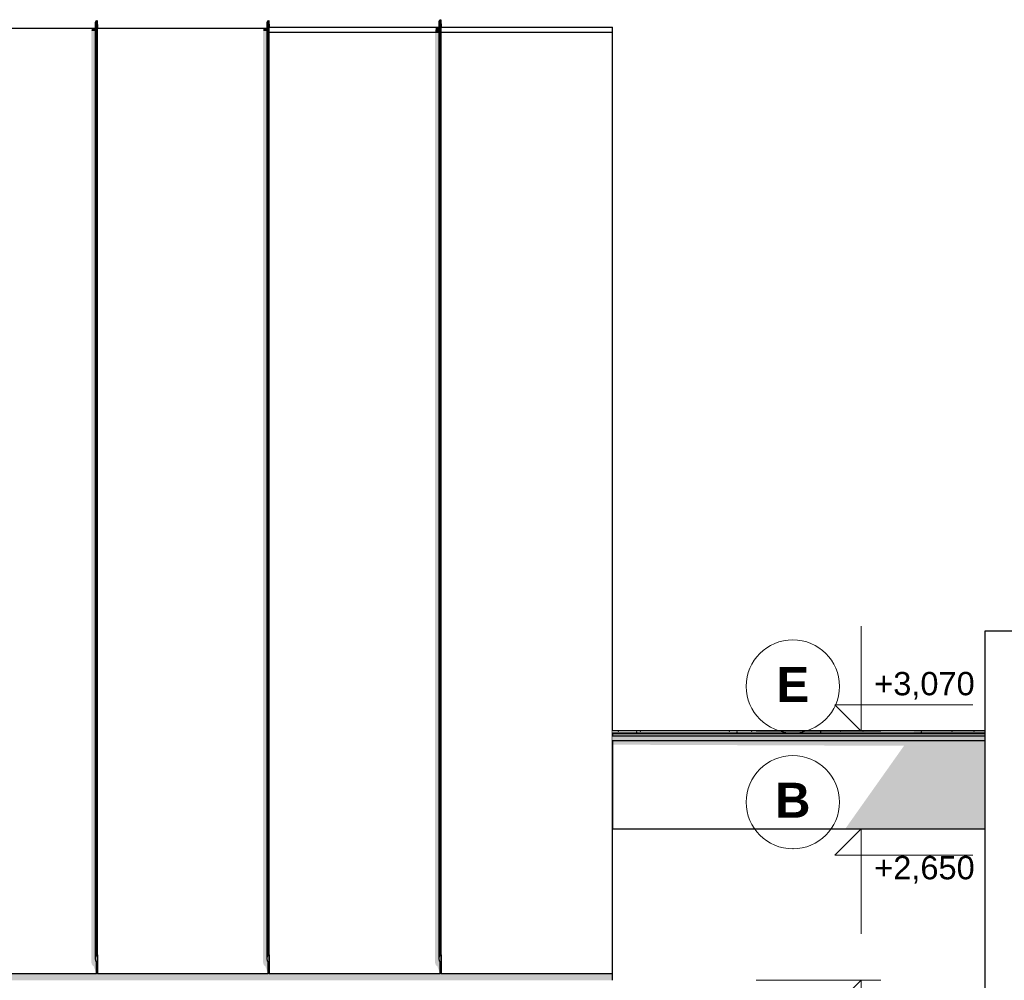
# Model space of a CAD drawing. Header units: millimetres. Extents: x -545704 to -529017, y -3380 to 6527.
# Tile 6 of 15: x -537188 to -532963, y 2000 to 6124. Entities that reach past the tile are written whole.
import ezdxf
from ezdxf.enums import TextEntityAlignment as Align

# ---------------------------------------------------------------- set-up
doc = ezdxf.new("R2010")
doc.units = ezdxf.units.MM
doc.header["$MEASUREMENT"] = 0
doc.linetypes.add('Wipeout_Contour', pattern=[1000, 0, -1000])
for name, color, linetype in [('2 - KÓTA NS.2D', 7, 'Continuous'), ('4 - PRVKY EXTERIÉR.3D', 7, 'Continuous'), ('4 - PRVKY KLEMPÍŘSKÉ.3D', 7, 'Continuous'), ('4 - STŘEŠNÍ KRYTINA.3D', 7, 'Continuous'), ('4 - ZDIVO - STROPY.3D', 7, 'Continuous'), ('4 - ZDIVO - STĚNY NOSNÉ.3D', 7, 'Continuous'), ('5 - SRUB - STĚNY NOSNÉ.4D', 7, 'Continuous'), ('Nové_2 - TEXT HLAVNÍ NS.2D', 7, 'Continuous'), ('Výplně - Povrchové', 7, 'Continuous')]:
    doc.layers.add(name, color=color, linetype=linetype)
doc.styles.add('GENEROVANÝ_STYL_1', font='Arial.ttf')
doc.styles.add('GENEROVANÝ_STYL_2', font='Arial Bold.ttf')

# ---------------------------------------------------------------- blocks, each defined once
blk = doc.blocks.new('Řez_8', base_point=(-1697940.5, 0))
at = {"color": 254, "linetype": 'Wipeout_Contour', "lineweight": 0, "ltscale": 5371636.00917167}
blk.add_wipeout([(-537594.2, 2029.7), (-537594.2, 2029.2), (-536858.7, 2029.2), (-536858.7, 2081.2), (-536859.3, 2080.2), (-536860.9, 2081.8), (-536862.6, 2094.5), (-536862.6, 6075.3), (-537591.7, 6076), (-537591.7, 2029.7)], dxfattribs=at).dxf.layer = 'Výplně - Povrchové'
at = {"color": 254, "linetype": 'Wipeout_Contour', "lineweight": 0, "ltscale": 4290542.998758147}
blk.add_wipeout([(-536853.7, 6075.3), (-536853.7, 2029.2), (-536121.7, 2029.2), (-536121.7, 2081.2), (-536122.3, 2080.2), (-536123.9, 2081.8), (-536125.6, 2094.5), (-536125.6, 6074.6)], dxfattribs=at).dxf.layer = 'Výplně - Povrchové'
at = {"color": 254, "linetype": 'Wipeout_Contour', "lineweight": 0, "ltscale": 2147442.122060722}
blk.add_wipeout([(-536119.2, 2029.2), (-537594.2, 2029.2), (-537594.2, 2016.9), (-536119.2, 2016.9)], dxfattribs=at).dxf.layer = 'Výplně - Povrchové'
at = {"layer": '4 - STŘEŠNÍ KRYTINA.3D', "linetype": 'Continuous', "lineweight": 0, "true_color": 0x000000}
blk.add_hatch(color=18, dxfattribs=at).paths.add_polyline_path([(-536119.2, 2029.2), (-537594.2, 2029.2), (-537594.2, 2016.9), (-536119.2, 2016.9)])
at = {"color": 254, "linetype": 'Wipeout_Contour', "lineweight": 0, "ltscale": 2147441.902780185}
blk.add_wipeout([(-536119.2, 2016.9), (-537594.2, 2016.9), (-537594.2, 2000), (-536119.2, 2000)], dxfattribs=at).dxf.layer = 'Výplně - Povrchové'
at = {"layer": '4 - STŘEŠNÍ KRYTINA.3D', "linetype": 'Continuous', "lineweight": 0, "true_color": 0x000000}
for points in [[(-536879.4, 2070.7), (-536874.4, 2062.6), (-536872.4, 2061.6), (-536871.6, 2063.2), (-536858.7, 2029.2), (-536858.7, 2029.2), (-536858.7, 2081.2), (-536859.3, 2080.2), (-536860.9, 2081.8), (-536862.6, 2094.5), (-536862.6, 6075.3), (-536880, 6075.3), (-536880, 2078.3)], [(-536142.6, 2070.6), (-536137.5, 2062.4), (-536135.6, 2061.5), (-536134.8, 2063), (-536121.9, 2029.2), (-536121.7, 2029.2), (-536121.7, 2081.2), (-536122.3, 2080.2), (-536123.9, 2081.8), (-536125.6, 2094.5), (-536125.6, 6074.6), (-536143.2, 6074.6), (-536143.2, 2078.1)], [(-536119.2, 2016.9), (-537594.2, 2016.9), (-537594.2, 2000), (-536119.2, 2000)]]:
    blk.add_hatch(color=18, dxfattribs=at).paths.add_polyline_path(points)
at = {"layer": '4 - STŘEŠNÍ KRYTINA.3D', "color": 181, "linetype": 'Continuous', "lineweight": 30, "true_color": 0x9e3eff}
for p, q in [((-537594.2, 2029.7), (-537594.2, 2029.2)), ((-537594.2, 2029.2), (-536858.7, 2029.2)), ((-536853.7, 2029.2), (-536121.7, 2029.2))]:
    blk.add_line(p, q, dxfattribs=at)
blk = doc.blocks.new('Řez_9', base_point=(-1697940.5, 0))
at = {"color": 254, "linetype": 'Wipeout_Contour', "lineweight": 0, "ltscale": 4284641.020771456}
blk.add_wipeout([(-536116.7, 2029.2), (-535383.7, 2029.2), (-535383.7, 2081.2), (-535384.3, 2080.2), (-535385.9, 2081.8), (-535387.6, 2094.5), (-535387.6, 6070.3), (-536116.7, 6070.3)], dxfattribs=at).dxf.layer = 'Výplně - Povrchové'
at = {"color": 254, "linetype": 'Wipeout_Contour', "lineweight": 0, "ltscale": 2140122.443143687}
blk.add_wipeout([(-535378.7, 6070.3), (-535378.7, 2029.2), (-534644.2, 2029.2), (-534644.2, 6070.3)], dxfattribs=at).dxf.layer = 'Výplně - Povrchové'
at = {"color": 254, "linetype": 'Wipeout_Contour', "lineweight": 0, "ltscale": 2141542.164066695}
blk.add_wipeout([(-536119.2, 2016.9), (-534644.2, 2016.9), (-534644.2, 2029.2), (-536119.2, 2029.2)], dxfattribs=at).dxf.layer = 'Výplně - Povrchové'
at = {"layer": '4 - STŘEŠNÍ KRYTINA.3D', "linetype": 'Continuous', "lineweight": 0, "true_color": 0x000000}
blk.add_hatch(color=18, dxfattribs=at).paths.add_polyline_path([(-536119.2, 2016.9), (-534644.2, 2016.9), (-534644.2, 2029.2), (-536119.2, 2029.2)])
at = {"color": 254, "linetype": 'Wipeout_Contour', "lineweight": 0, "ltscale": 2141541.944166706}
blk.add_wipeout([(-536119.2, 2000), (-534644.2, 2000), (-534644.2, 2016.9), (-536119.2, 2016.9)], dxfattribs=at).dxf.layer = 'Výplně - Povrchové'
at = {"layer": '4 - STŘEŠNÍ KRYTINA.3D', "linetype": 'Continuous', "lineweight": 0, "true_color": 0x000000}
for points in [[(-535405.2, 2078.1), (-535404.6, 2070.6), (-535399.5, 2062.4), (-535397.6, 2061.5), (-535396.8, 2063), (-535383.9, 2029.2), (-535383.7, 2029.2), (-535383.7, 2081.2), (-535384.3, 2080.2), (-535385.9, 2081.8), (-535387.6, 2094.5), (-535387.6, 6070.3), (-535405.2, 6070.3)], [(-536119.2, 2000), (-534644.2, 2000), (-534644.2, 2016.9), (-536119.2, 2016.9)]]:
    blk.add_hatch(color=18, dxfattribs=at).paths.add_polyline_path(points)
at = {"layer": '4 - STŘEŠNÍ KRYTINA.3D', "color": 181, "linetype": 'Continuous', "lineweight": 30, "true_color": 0x9e3eff}
for p, q in [((-534644.2, 2029.2), (-534644.2, 6070.3)), ((-536116.7, 2029.2), (-535383.7, 2029.2)), ((-535378.7, 2029.2), (-534644.2, 2029.2)), ((-534644.2, 2016.9), (-534644.2, 2029.2)), ((-534644.2, 2000), (-534644.2, 2016.9))]:
    blk.add_line(p, q, dxfattribs=at)
blk = doc.blocks.new('Řez_15', base_point=(-1697940.5, 0))
at = {"color": 254, "linetype": 'Wipeout_Contour', "lineweight": 0, "ltscale": 2135411.592818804}
blk.add_wipeout([(-534644.1, 3050), (-533044.2, 3050), (-533044.2, 3059.8), (-534644.1, 3060)], dxfattribs=at).dxf.layer = 'Výplně - Povrchové'
at = {"color": 254, "linetype": 'Wipeout_Contour', "lineweight": 0, "ltscale": 2668459.05363158}
blk.add_wipeout([(-534644.1, 3030), (-534644.1, 2650), (-533044.2, 2650), (-533044.2, 2800), (-533044.2, 3030)], dxfattribs=at).dxf.layer = 'Výplně - Povrchové'
at = {"layer": '4 - PRVKY EXTERIÉR.3D', "linetype": 'Continuous', "lineweight": 0, "true_color": 0x000000}
for points in [[(-534644.1, 3060), (-534644.1, 3059.2), (-534644.1, 3050), (-534644.1, 3050)], [(-534644.1, 2650), (-534644.1, 2650), (-534644.1, 3030), (-534644.1, 3030)]]:
    blk.add_hatch(color=18, dxfattribs=at).paths.add_polyline_path(points)
at = {"color": 254, "linetype": 'Wipeout_Contour', "lineweight": 0, "ltscale": 2138611.604884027}
blk.add_wipeout([(-534644.1, 3059.2), (-534644.2, 3057.6), (-534644.2, 3050), (-534644.1, 3050)], dxfattribs=at).dxf.layer = 'Výplně - Povrchové'
at = {"layer": '4 - PRVKY EXTERIÉR.3D', "linetype": 'Continuous', "lineweight": 0, "true_color": 0x000000}
blk.add_hatch(color=18, dxfattribs=at).paths.add_polyline_path([(-534644.1, 3059.2), (-534644.2, 3057.6), (-534644.2, 3050), (-534644.1, 3050)])
at = {"layer": '4 - PRVKY EXTERIÉR.3D', "color": 7, "linetype": 'Continuous', "lineweight": 30}
for p, q in [((-534644.1, 3059.2), (-534644.2, 3057.6)), ((-534644.1, 3060), (-533044.2, 3059.8)), ((-534644.1, 3060), (-534644.1, 3059.2))]:
    blk.add_line(p, q, dxfattribs=at)
at = {"color": 254, "linetype": 'Wipeout_Contour', "lineweight": 0, "ltscale": 2138607.017828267}
blk.add_wipeout([(-534644.2, 3030), (-534644.2, 2650), (-534644.1, 2650), (-534644.1, 3030)], dxfattribs=at).dxf.layer = 'Výplně - Povrchové'
at = {"layer": '4 - PRVKY EXTERIÉR.3D', "linetype": 'Continuous', "lineweight": 0, "true_color": 0x000000}
for points in [[(-534644.1, 3050), (-533044.2, 3050), (-533044.2, 3059.8), (-534644.1, 3060)], [(-534644.2, 3030), (-534644.2, 2650), (-534644.1, 2650), (-534644.1, 3030)], [(-534644.1, 3030), (-534644.1, 3011.5), (-533393, 3006.7), (-533645.3, 2650), (-533044.2, 2650), (-533044.2, 3030)]]:
    blk.add_hatch(color=18, dxfattribs=at).paths.add_polyline_path(points)
at = {"layer": '4 - PRVKY EXTERIÉR.3D', "color": 7, "linetype": 'Continuous', "lineweight": 30}
for p, q in [((-534644.1, 3060), (-534644.1, 2650)), ((-534644.2, 2695), (-534644.2, 3030)), ((-534644.1, 2650), (-534644.2, 2650)), ((-534644.1, 2650), (-533044.2, 2650)), ((-534644.1, 2650), (-534644.1, 2650))]:
    blk.add_line(p, q, dxfattribs=at)
blk = doc.blocks.new('Řez_16', base_point=(-1697940.5, 0))
at = {"color": 254, "linetype": 'Wipeout_Contour', "lineweight": 0, "ltscale": 2135411.498117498}
blk.add_wipeout([(-533044.2, 3050), (-534644.2, 3050), (-534644.2, 3030), (-533044.2, 3030)], dxfattribs=at).dxf.layer = 'Výplně - Povrchové'
at = {"layer": '5 - SRUB - STĚNY NOSNÉ.4D', "linetype": 'Continuous', "lineweight": 0, "true_color": 0x000000}
blk.add_hatch(color=18, dxfattribs=at).paths.add_polyline_path([(-533044.2, 3050), (-534644.2, 3050), (-534644.2, 3030), (-533044.2, 3030)])
at = {"layer": '5 - SRUB - STĚNY NOSNÉ.4D', "color": 7, "linetype": 'Continuous', "lineweight": 30}
for p, q in [((-534644.2, 3050), (-533044.2, 3050)), ((-534644.2, 3030), (-533044.2, 3030))]:
    blk.add_line(p, q, dxfattribs=at)
blk = doc.blocks.new('Řez_17', base_point=(-1697940.5, 0))
at = {"color": 254, "linetype": 'Wipeout_Contour', "lineweight": 0, "ltscale": 2670064.316915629}
blk.add_wipeout([(-533044.2, 3061.9), (-534644.2, 3061.9), (-534644.2, 3057.6), (-534644.1, 3060), (-533044.2, 3059.8)], dxfattribs=at).dxf.layer = 'Výplně - Povrchové'
at = {"layer": '4 - PRVKY KLEMPÍŘSKÉ.3D', "linetype": 'Continuous', "lineweight": 0, "true_color": 0x000000}
blk.add_hatch(color=18, dxfattribs=at).paths.add_polyline_path([(-533044.2, 3061.9), (-534644.2, 3061.9), (-534644.2, 3057.6), (-534644.1, 3060), (-533044.2, 3059.8)])
at = {"color": 254, "linetype": 'Wipeout_Contour', "lineweight": 0, "ltscale": 2135412.111953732}
blk.add_wipeout([(-534644.2, 3071.8), (-534644.2, 3061.9), (-533044.2, 3061.9), (-533044.2, 3071.8)], dxfattribs=at).dxf.layer = 'Výplně - Povrchové'
at = {"layer": '4 - PRVKY KLEMPÍŘSKÉ.3D', "linetype": 'Continuous', "lineweight": 0, "true_color": 0x000000}
blk.add_hatch(color=18, dxfattribs=at).paths.add_polyline_path([(-533354, 3061.9), (-533044.2, 3061.9), (-533044.2, 3071.8), (-533347, 3071.8)])
at = {"layer": '4 - PRVKY KLEMPÍŘSKÉ.3D', "color": 181, "linetype": 'Continuous', "lineweight": 30, "true_color": 0x9e3eff}
for p, q in [((-534644.2, 3071.8), (-533044.2, 3071.8)), ((-534644.2, 3061.9), (-533044.2, 3061.9))]:
    blk.add_line(p, q, dxfattribs=at)
at = {"layer": '4 - PRVKY KLEMPÍŘSKÉ.3D', "color": 7, "linetype": 'Continuous', "lineweight": 0}
for p in [(-534619.3, 3068.7), (-534587.5, 3061.1), (-534555.1, 3061.2), (-534540.1, 3066.4), (-534523.8, 3068.7), (-534492, 3061.1), (-534491.7, 3060), (-534480.4, 3061.6), (-534417, 3060.4), (-534285.2, 3060.3), (-534270.7, 3060.8), (-534195.9, 3061.2), (-534189.7, 3060.3), (-534142, 3068.7), (-534132.5, 3060), (-534110.2, 3061.1), (-534109.3, 3066), (-534049.6, 3061.6), (-534046.5, 3068.7), (-534014.7, 3061.1), (-533986.2, 3060.4), (-533911.4, 3060.8), (-533807.9, 3060.3), (-533765.1, 3061.2), (-533750.1, 3066.2), (-533712.4, 3060.3), (-533701.7, 3060), (-533690.4, 3061.6), (-533664.7, 3068.7), (-533632.9, 3061.1), (-533626.9, 3060.4), (-533569.2, 3068.7), (-533537.4, 3061.1), (-533480.6, 3060.8), (-533405.9, 3061.2), (-533342.4, 3060), (-533330.6, 3060.3), (-533319.2, 3065.8), (-533259.5, 3061.6), (-533235.1, 3060.3), (-533196.1, 3060.4), (-533187.4, 3068.7), (-533155.6, 3061.1), (-533121.4, 3060.8), (-533091.9, 3068.7), (-533060.1, 3061.1)]:
    blk.add_point(p, dxfattribs=at)
blk = doc.blocks.new('Řez_25', base_point=(-1697940.5, 0))
at = {"color": 254, "linetype": 'Wipeout_Contour', "lineweight": 0, "ltscale": 2131417.322750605}
blk.add_wipeout([(-533044.2, 3500), (-533044.2, 3050), (-532644.2, 3050), (-532644.2, 3500)], dxfattribs=at).dxf.layer = 'Výplně - Povrchové'
at = {"color": 254, "linetype": 'Wipeout_Contour', "lineweight": 0, "ltscale": 2131391.588503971}
blk.add_wipeout([(-533044.2, 2800), (-533044.2, 0), (-532644.2, 0), (-532644.2, 2800)], dxfattribs=at).dxf.layer = 'Výplně - Povrchové'
at = {"layer": '4 - ZDIVO - STĚNY NOSNÉ.3D', "color": 7, "linetype": 'Continuous', "lineweight": 30}
for p, q in [((-533044.2, 3500), (-532644.2, 3500)), ((-533044.2, 3050), (-533044.2, 3500)), ((-533044.2, 0), (-533044.2, 2800))]:
    blk.add_line(p, q, dxfattribs=at)
blk = doc.blocks.new('Řez_27', base_point=(-1697940.5, 0))
at = {"color": 254, "linetype": 'Wipeout_Contour', "lineweight": 0, "ltscale": 2128399.87090336}
blk.add_wipeout([(-531139.6, 3050), (-533044.2, 3050), (-533044.2, 2800), (-531139.6, 2800)], dxfattribs=at).dxf.layer = 'Výplně - Povrchové'
at = {"layer": '4 - ZDIVO - STROPY.3D', "color": 7, "linetype": 'Continuous', "lineweight": 30}
blk.add_line((-533044.2, 2800), (-533044.2, 3050), dxfattribs=at)
blk = doc.blocks.new('Řez_42', base_point=(-1697940.5, 0))
at = {"color": 254, "linetype": 'Wipeout_Contour', "lineweight": 0, "ltscale": 2686672.408397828}
blk.add_wipeout([(-536862.6, 6087.4), (-537591.9, 6087.4), (-537591.9, 6086.9), (-537591.7, 6076), (-536862.6, 6075.3)], dxfattribs=at).dxf.layer = 'Výplně - Povrchové'
at = {"color": 254, "linetype": 'Wipeout_Contour', "lineweight": 0, "ltscale": 2146096.723274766}
blk.add_wipeout([(-536125.6, 6087.4), (-536853.9, 6087.4), (-536853.7, 6075.3), (-536125.6, 6074.6)], dxfattribs=at).dxf.layer = 'Výplně - Povrchové'
at = {"layer": '4 - STŘEŠNÍ KRYTINA.3D', "linetype": 'Continuous', "lineweight": 0, "true_color": 0x000000}
for points in [[(-536880, 6075.3), (-536862.6, 6075.3), (-536862.6, 6087.4), (-536877.9, 6087.4)], [(-536140.9, 6087.4), (-536143.2, 6074.6), (-536125.6, 6074.6), (-536125.6, 6087.4)]]:
    blk.add_hatch(color=18, dxfattribs=at).paths.add_polyline_path(points)
at = {"layer": '4 - STŘEŠNÍ KRYTINA.3D', "color": 181, "linetype": 'Continuous', "lineweight": 30, "true_color": 0x9e3eff}
for p, q in [((-537591.9, 6087.4), (-536862.6, 6087.4)), ((-536853.9, 6087.4), (-536125.6, 6087.4))]:
    blk.add_line(p, q, dxfattribs=at)
blk = doc.blocks.new('Řez_43', base_point=(-1697940.5, 0))
at = {"color": 254, "linetype": 'Wipeout_Contour', "lineweight": 0, "ltscale": 2679297.553049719}
blk.add_wipeout([(-535387.6, 6091.2), (-536116.9, 6091.2), (-536116.7, 6071.2), (-536116.7, 6070.3), (-535387.6, 6070.3)], dxfattribs=at).dxf.layer = 'Výplně - Povrchové'
at = {"color": 254, "linetype": 'Wipeout_Contour', "lineweight": 0, "ltscale": 2675596.957066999}
blk.add_wipeout([(-535378.9, 6091.2), (-535378.7, 6071.2), (-535378.7, 6070.3), (-534644.2, 6070.3), (-534644.2, 6091.2)], dxfattribs=at).dxf.layer = 'Výplně - Povrchové'
at = {"layer": '4 - STŘEŠNÍ KRYTINA.3D', "linetype": 'Continuous', "lineweight": 0, "true_color": 0x000000}
blk.add_hatch(color=18, dxfattribs=at).paths.add_polyline_path([(-535401.9, 6091.2), (-535405.2, 6070.3), (-535387.6, 6070.3), (-535387.6, 6091.2)])
at = {"layer": '4 - STŘEŠNÍ KRYTINA.3D', "color": 181, "linetype": 'Continuous', "lineweight": 30, "true_color": 0x9e3eff}
for p, q in [((-536116.9, 6091.2), (-535387.6, 6091.2)), ((-535378.9, 6091.2), (-534644.2, 6091.2)), ((-534644.2, 6070.3), (-534644.2, 6091.2)), ((-536116.7, 6070.3), (-535387.6, 6070.3)), ((-535378.7, 6070.3), (-534644.2, 6070.3))]:
    blk.add_line(p, q, dxfattribs=at)
blk = doc.blocks.new('Řez_47', base_point=(-1697940.5, 0))
at = {"color": 254, "linetype": 'Wipeout_Contour', "lineweight": 0, "ltscale": 1608375.755161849}
blk.add_wipeout([(-536121.7, 2081.2), (-536121.7, 2029.2), (-536120.9, 2082.6)], dxfattribs=at).dxf.layer = 'Výplně - Povrchové'
at = {"layer": '4 - PRVKY KLEMPÍŘSKÉ.3D', "linetype": 'Continuous', "lineweight": 0, "true_color": 0x000000}
blk.add_hatch(color=18, dxfattribs=at).paths.add_polyline_path([(-536121.7, 2081.2), (-536121.7, 2029.2), (-536120.9, 2082.6)])
at = {"color": 254, "linetype": 'Wipeout_Contour', "lineweight": 0, "ltscale": 4289004.403513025}
blk.add_wipeout([(-536122.3, 2080.2), (-536120.9, 2082.6), (-536121.7, 2029.2), (-536116.7, 2029.2), (-536118.2, 2109.3), (-536123.2, 2106.4), (-536125.6, 2094.5), (-536123.9, 2081.8)], dxfattribs=at).dxf.layer = 'Výplně - Povrchové'
at = {"layer": '4 - PRVKY KLEMPÍŘSKÉ.3D', "color": 181, "linetype": 'Continuous', "lineweight": 30, "true_color": 0x9e3eff}
blk.add_line((-536116.7, 2029.2), (-536121.7, 2029.2), dxfattribs=at)
at = {"color": 254, "linetype": 'Wipeout_Contour', "lineweight": 0, "ltscale": 2144560.934826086}
blk.add_wipeout([(-536123.2, 2106.4), (-536118.2, 2109.3), (-536118.2, 6119.6), (-536123.2, 6118.4)], dxfattribs=at).dxf.layer = 'Výplně - Povrchové'
at = {"color": 254, "linetype": 'Wipeout_Contour', "lineweight": 0, "ltscale": 2144575.642013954}
blk.add_wipeout([(-536123.2, 6118.4), (-536125.6, 6113.6), (-536125.6, 2094.5), (-536123.2, 2106.4)], dxfattribs=at).dxf.layer = 'Výplně - Povrchové'
at = {"layer": '4 - PRVKY KLEMPÍŘSKÉ.3D', "linetype": 'Continuous', "lineweight": 0, "true_color": 0x000000}
blk.add_hatch(color=18, dxfattribs=at).paths.add_polyline_path([(-536123.2, 6118.4), (-536125.6, 6113.6), (-536125.6, 2094.5), (-536123.2, 2106.4)])
at = {"layer": '4 - PRVKY KLEMPÍŘSKÉ.3D', "color": 181, "linetype": 'Continuous', "lineweight": 30, "true_color": 0x9e3eff}
for p, q in [((-536125.6, 6113.6), (-536123.2, 6118.4)), ((-536125.6, 2094.5), (-536125.6, 6113.6)), ((-536123.2, 6118.4), (-536118.2, 6119.6)), ((-536118.2, 6119.6), (-536116.9, 6091.2)), ((-536118.2, 2109.3), (-536118.2, 6119.6)), ((-536116.7, 2029.2), (-536116.7, 6071.2)), ((-536125.6, 2094.5), (-536123.2, 2106.4)), ((-536123.9, 2081.8), (-536125.6, 2094.5)), ((-536122.3, 2080.2), (-536123.9, 2081.8)), ((-536123.2, 2106.4), (-536118.2, 2109.3)), ((-536120.9, 2082.6), (-536122.3, 2080.2)), ((-536121.7, 2029.2), (-536120.9, 2082.6)), ((-536121.7, 2029.2), (-536121.7, 2081.2)), ((-536118.2, 2109.3), (-536116.7, 2029.2))]:
    blk.add_line(p, q, dxfattribs=at)
blk = doc.blocks.new('Řez_49', base_point=(-1697940.5, 0))
at = {"color": 254, "linetype": 'Wipeout_Contour', "lineweight": 0, "ltscale": 1610586.739176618}
blk.add_wipeout([(-536858.7, 2081.2), (-536858.7, 2029.2), (-536857.9, 2082.6)], dxfattribs=at).dxf.layer = 'Výplně - Povrchové'
at = {"layer": '4 - PRVKY KLEMPÍŘSKÉ.3D', "linetype": 'Continuous', "lineweight": 0, "true_color": 0x000000}
blk.add_hatch(color=18, dxfattribs=at).paths.add_polyline_path([(-536858.7, 2081.2), (-536858.7, 2029.2), (-536857.9, 2082.6)])
at = {"color": 254, "linetype": 'Wipeout_Contour', "lineweight": 0, "ltscale": 4294900.360356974}
blk.add_wipeout([(-536859.3, 2080.2), (-536857.9, 2082.6), (-536858.7, 2029.2), (-536853.7, 2029.2), (-536855.2, 2109.3), (-536860.2, 2106.4), (-536862.6, 2094.5), (-536860.9, 2081.8)], dxfattribs=at).dxf.layer = 'Výplně - Povrchové'
at = {"color": 254, "linetype": 'Wipeout_Contour', "lineweight": 0, "ltscale": 3758143.105607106}
blk.add_wipeout([(-536853.7, 6087.4), (-536855.2, 6119.6), (-536855.2, 2109.3), (-536853.7, 2029.2), (-536853.7, 4177.4), (-536853.7, 6075.3), (-536853.9, 6087.4)], dxfattribs=at).dxf.layer = 'Výplně - Povrchové'
at = {"layer": '4 - PRVKY KLEMPÍŘSKÉ.3D', "color": 181, "linetype": 'Continuous', "lineweight": 30, "true_color": 0x9e3eff}
blk.add_line((-536853.7, 2029.2), (-536858.7, 2029.2), dxfattribs=at)
at = {"color": 254, "linetype": 'Wipeout_Contour', "lineweight": 0, "ltscale": 2147508.828096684}
blk.add_wipeout([(-536855.2, 6119.6), (-536860.2, 6118.4), (-536860.2, 2106.4), (-536855.2, 2109.3)], dxfattribs=at).dxf.layer = 'Výplně - Povrchové'
at = {"color": 254, "linetype": 'Wipeout_Contour', "lineweight": 0, "ltscale": 2147523.53545996}
blk.add_wipeout([(-536860.2, 6118.4), (-536862.6, 6113.6), (-536862.6, 2094.5), (-536860.2, 2106.4)], dxfattribs=at).dxf.layer = 'Výplně - Povrchové'
at = {"layer": '4 - PRVKY KLEMPÍŘSKÉ.3D', "linetype": 'Continuous', "lineweight": 0, "true_color": 0x000000}
blk.add_hatch(color=18, dxfattribs=at).paths.add_polyline_path([(-536860.2, 6118.4), (-536862.6, 6113.6), (-536862.6, 2094.5), (-536860.2, 2106.4)])
at = {"layer": '4 - PRVKY KLEMPÍŘSKÉ.3D', "color": 181, "linetype": 'Continuous', "lineweight": 30, "true_color": 0x9e3eff}
for p, q in [((-536862.6, 6113.6), (-536860.2, 6118.4)), ((-536862.6, 2094.5), (-536862.6, 6113.6)), ((-536860.2, 6118.4), (-536855.2, 6119.6)), ((-536855.2, 6119.6), (-536853.7, 6087.4)), ((-536855.2, 2109.3), (-536855.2, 6119.6)), ((-536853.7, 2029.2), (-536853.7, 6075.4)), ((-536862.6, 2094.5), (-536860.2, 2106.4)), ((-536860.9, 2081.8), (-536862.6, 2094.5)), ((-536859.3, 2080.2), (-536860.9, 2081.8)), ((-536860.2, 2106.4), (-536855.2, 2109.3)), ((-536857.9, 2082.6), (-536859.3, 2080.2)), ((-536858.7, 2029.2), (-536857.9, 2082.6)), ((-536858.7, 2029.2), (-536858.7, 2081.2)), ((-536855.2, 2109.3), (-536853.7, 2029.2))]:
    blk.add_line(p, q, dxfattribs=at)
blk = doc.blocks.new('Řez_50', base_point=(-1697940.5, 0))
at = {"color": 254, "linetype": 'Wipeout_Contour', "lineweight": 0, "ltscale": 1606161.771602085}
blk.add_wipeout([(-535383.7, 2081.2), (-535383.7, 2029.2), (-535382.9, 2082.6)], dxfattribs=at).dxf.layer = 'Výplně - Povrchové'
at = {"layer": '4 - PRVKY KLEMPÍŘSKÉ.3D', "linetype": 'Continuous', "lineweight": 0, "true_color": 0x000000}
blk.add_hatch(color=18, dxfattribs=at).paths.add_polyline_path([(-535383.7, 2081.2), (-535383.7, 2029.2), (-535382.9, 2082.6)])
at = {"color": 254, "linetype": 'Wipeout_Contour', "lineweight": 0, "ltscale": 4283100.447877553}
blk.add_wipeout([(-535384.3, 2080.2), (-535382.9, 2082.6), (-535383.7, 2029.2), (-535378.7, 2029.2), (-535380.2, 2109.3), (-535385.2, 2106.4), (-535387.6, 2094.5), (-535385.9, 2081.8)], dxfattribs=at).dxf.layer = 'Výplně - Povrchové'
at = {"color": 254, "linetype": 'Wipeout_Contour', "lineweight": 0, "ltscale": 3212423.154167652}
blk.add_wipeout([(-535378.8, 6091.2), (-535380.2, 6123.8), (-535380.2, 2109.3), (-535378.7, 2029.2), (-535378.7, 6071.2), (-535378.9, 6091.2)], dxfattribs=at).dxf.layer = 'Výplně - Povrchové'
at = {"layer": '4 - PRVKY KLEMPÍŘSKÉ.3D', "color": 181, "linetype": 'Continuous', "lineweight": 30, "true_color": 0x9e3eff}
blk.add_line((-535378.7, 2029.2), (-535383.7, 2029.2), dxfattribs=at)
at = {"color": 254, "linetype": 'Wipeout_Contour', "lineweight": 0, "ltscale": 2141609.138504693}
blk.add_wipeout([(-535385.2, 2106.4), (-535380.2, 2109.3), (-535380.2, 6123.8), (-535385.2, 6122.6)], dxfattribs=at).dxf.layer = 'Výplně - Povrchové'
at = {"color": 254, "linetype": 'Wipeout_Contour', "lineweight": 0, "ltscale": 2141623.843778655}
blk.add_wipeout([(-535387.6, 2094.5), (-535385.2, 2106.4), (-535385.2, 6122.6), (-535387.6, 6117.6)], dxfattribs=at).dxf.layer = 'Výplně - Povrchové'
at = {"layer": '4 - PRVKY KLEMPÍŘSKÉ.3D', "linetype": 'Continuous', "lineweight": 0, "true_color": 0x000000}
blk.add_hatch(color=18, dxfattribs=at).paths.add_polyline_path([(-535387.6, 2094.5), (-535385.2, 2106.4), (-535385.2, 6122.6), (-535387.6, 6117.6)])
at = {"layer": '4 - PRVKY KLEMPÍŘSKÉ.3D', "color": 181, "linetype": 'Continuous', "lineweight": 30, "true_color": 0x9e3eff}
for p, q in [((-535387.6, 6117.6), (-535385.2, 6122.6)), ((-535387.6, 2094.5), (-535387.6, 6117.6)), ((-535385.2, 6122.6), (-535380.2, 6123.8)), ((-535380.2, 6123.8), (-535378.8, 6091.2)), ((-535380.2, 2109.3), (-535380.2, 6123.8)), ((-535378.7, 2029.2), (-535378.7, 6071.2)), ((-535387.6, 2094.5), (-535385.2, 2106.4)), ((-535385.9, 2081.8), (-535387.6, 2094.5)), ((-535384.3, 2080.2), (-535385.9, 2081.8)), ((-535385.2, 2106.4), (-535380.2, 2109.3)), ((-535382.9, 2082.6), (-535384.3, 2080.2)), ((-535383.7, 2029.2), (-535382.9, 2082.6)), ((-535383.7, 2029.2), (-535383.7, 2081.2)), ((-535380.2, 2109.3), (-535378.7, 2029.2))]:
    blk.add_line(p, q, dxfattribs=at)
blk = doc.blocks.new('Kóta_2', base_point=(-533577, 0))
at = {"layer": '2 - KÓTA NS.2D', "linetype": 'Continuous', "lineweight": 15, "true_color": 0x007d00}
blk.add_hatch(color=96, dxfattribs=at).paths.add_polyline_path([(-533577, 0), (-533577, 112.5), (-533689.5, 112.5)])
at = {"layer": '2 - KÓTA NS.2D', "color": 96, "linetype": 'Continuous', "lineweight": 15, "true_color": 0x007d00}
for p, q in [((-533577, 3070), (-533577, 3520)), ((-533577, 3070), (-533689.5, 3182.5)), ((-533689.5, 3182.5), (-533577, 3182.5)), ((-533577, 3182.5), (-533097.4, 3182.5)), ((-533577, 2650), (-533689.5, 2537.5)), ((-533577, 2650), (-533577, 2200)), ((-533689.5, 2537.5), (-533577, 2537.5)), ((-533577, 2537.5), (-533097.4, 2537.5)), ((-533577, 2000), (-533689.5, 1887.5)), ((-533577, 2000), (-533577, 1550)), ((-533689.5, 1887.5), (-533577, 1887.5)), ((-533577, 1887.5), (-533097.4, 1887.5)), ((-533577, 500), (-533577, 950)), ((-533577, 500), (-533689.5, 612.5)), ((-533689.5, 612.5), (-533577, 612.5)), ((-533577, 612.5), (-533097.4, 612.5)), ((-533577, 0), (-533577, 450)), ((-533577, 0), (-533689.5, 112.5)), ((-533689.5, 112.5), (-533577, 112.5)), ((-533577, 112.5), (-533102.3, 112.5))]:
    blk.add_line(p, q, dxfattribs=at)
at = {"layer": '2 - KÓTA NS.2D', "color": 96, "linetype": 'Continuous', "lineweight": 0, "true_color": 0x007d00}
for p, q in [((-533577, 3070), (-534027, 3070)), ((-533577, 3070), (-533492.6, 3070)), ((-533577, 2650), (-534027, 2650)), ((-533577, 2650), (-533492.6, 2650)), ((-533577, 2000), (-534027, 2000)), ((-533577, 2000), (-533492.6, 2000)), ((-533577, 500), (-534027, 500)), ((-533577, 500), (-533492.6, 500)), ((-533577, 0), (-533661.4, 0)), ((-533577, 0), (-533127, 0))]:
    blk.add_line(p, q, dxfattribs=at)
at = {"layer": '2 - KÓTA NS.2D', "color": 96, "lineweight": 0, "true_color": 0x007d00, "char_height": 100, "attachment_point": 7, "style": 'GENEROVANÝ_STYL_1'}
for s, insert in [('\\A1;{\\pql;\\fArial|b0|i0|c0|p0;\\W1.000000;+3,070}', (-533520.7, 3205)), ('\\A1;{\\pql;\\fArial|b0|i0|c0|p0;\\W1.000000;+2,650}', (-533520.7, 2415)), ('\\A1;{\\pql;\\fArial|b0|i0|c0|p0;\\W1.000000;+2,000}', (-533520.7, 1765)), ('\\A1;{\\pql;\\fArial|b0|i0|c0|p0;\\W1.000000;+0,500}', (-533520.7, 635)), ('\\A1;{\\pql;\\fArial|b0|i0|c0|p0;\\W1.000000;±0,000}', (-533520.7, 135))]:
    blk.add_mtext(s, dxfattribs=dict(at, insert=insert))
blk = doc.blocks.new('Popiska_2', base_point=(-533870, 2564.6))
at = {"layer": 'Nové_2 - TEXT HLAVNÍ NS.2D', "color": 5, "linetype": 'Continuous', "lineweight": 15, "true_color": 0x1c1cff, "flags": 128}
blk.add_lwpolyline([(-533670, 2764.6, 1), (-534070, 2764.6, 1)], format="xyb", close=True, dxfattribs=at)
at = {"layer": 'Nové_2 - TEXT HLAVNÍ NS.2D', "color": 5, "linetype": 'Continuous', "lineweight": 15, "true_color": 0x1c1cff}
blk.add_point((-533870, 2564.6), dxfattribs=at)
at = {"layer": 'Nové_2 - TEXT HLAVNÍ NS.2D', "color": 5, "lineweight": 0, "true_color": 0x1c1cff, "style": 'GENEROVANÝ_STYL_2'}
blk.add_attdef('customHeadContent', text='', height=150, dxfattribs=at).set_placement((-533870, 2773.2), align=Align.MIDDLE_CENTER)
blk = doc.blocks.new('Popiska_4', base_point=(-533870, 3061.9))
at = {"layer": 'Nové_2 - TEXT HLAVNÍ NS.2D', "color": 5, "linetype": 'Continuous', "lineweight": 15, "true_color": 0x1c1cff, "flags": 128}
blk.add_lwpolyline([(-533670, 3261.9, 1), (-534070, 3261.9, 1)], format="xyb", close=True, dxfattribs=at)
at = {"layer": 'Nové_2 - TEXT HLAVNÍ NS.2D', "color": 5, "linetype": 'Continuous', "lineweight": 15, "true_color": 0x1c1cff}
blk.add_point((-533870, 3061.9), dxfattribs=at)
at = {"layer": 'Nové_2 - TEXT HLAVNÍ NS.2D', "color": 5, "lineweight": 0, "true_color": 0x1c1cff, "style": 'GENEROVANÝ_STYL_2'}
blk.add_attdef('customHeadContent', text='', height=150, dxfattribs=at).set_placement((-533870, 3270.4), align=Align.MIDDLE_CENTER)

msp = doc.modelspace()

# ---------------------------------------------------------------- block references
at = {"layer": '4 - STŘEŠNÍ KRYTINA.3D', "lineweight": 0}
msp.add_blockref('Řez_8', (-1697940.5, 0), dxfattribs=at)

# ---------------------------------------------------------------- next in the draw order: block references
msp.add_blockref('Řez_9', (-1697940.5, 0), dxfattribs=at)

# ---------------------------------------------------------------- next in the draw order: block references
at = {"layer": '4 - PRVKY EXTERIÉR.3D', "lineweight": 0}
msp.add_blockref('Řez_15', (-1697940.5, 0), dxfattribs=at)
at = {"layer": '4 - STŘEŠNÍ KRYTINA.3D', "lineweight": 0}
msp.add_blockref('Řez_42', (-1697940.5, 0), dxfattribs=at)

# ---------------------------------------------------------------- next in the draw order: block references
at = {"layer": '4 - PRVKY KLEMPÍŘSKÉ.3D', "lineweight": 0}
msp.add_blockref('Řez_49', (-1697940.5, 0), dxfattribs=at)
at = {"layer": '4 - STŘEŠNÍ KRYTINA.3D', "lineweight": 0}
msp.add_blockref('Řez_43', (-1697940.5, 0), dxfattribs=at)
at = {"layer": '5 - SRUB - STĚNY NOSNÉ.4D', "lineweight": 0}
msp.add_blockref('Řez_16', (-1697940.5, 0), dxfattribs=at)
at = {"layer": 'Nové_2 - TEXT HLAVNÍ NS.2D', "color": 5, "linetype": 'Continuous', "lineweight": 15, "true_color": 0x1c1cff}
msp.add_blockref('Popiska_2', (-533870, 2564.6), dxfattribs=at).add_auto_attribs({'customHeadContent': 'B'})

# ---------------------------------------------------------------- next in the draw order: block references
at = {"layer": '4 - PRVKY KLEMPÍŘSKÉ.3D', "lineweight": 0}
for name in ['Řez_47', 'Řez_50', 'Řez_17']:
    msp.add_blockref(name, (-1697940.5, 0), dxfattribs=at)

# ---------------------------------------------------------------- next in the draw order: block references
at = {"layer": '4 - ZDIVO - STĚNY NOSNÉ.3D', "lineweight": 0}
msp.add_blockref('Řez_25', (-1697940.5, 0), dxfattribs=at)
at = {"layer": 'Nové_2 - TEXT HLAVNÍ NS.2D', "color": 5, "linetype": 'Continuous', "lineweight": 15, "true_color": 0x1c1cff}
msp.add_blockref('Popiska_4', (-533870, 3061.9), dxfattribs=at).add_auto_attribs({'customHeadContent': 'E'})

# ---------------------------------------------------------------- next in the draw order: block references
at = {"layer": '4 - ZDIVO - STROPY.3D', "lineweight": 0}
msp.add_blockref('Řez_27', (-1697940.5, 0), dxfattribs=at)

# ---------------------------------------------------------------- next in the draw order: block references
at = {"layer": '2 - KÓTA NS.2D', "color": 96, "linetype": 'Continuous', "lineweight": 0, "true_color": 0x007d00}
msp.add_blockref('Kóta_2', (-533577, 0), dxfattribs=at)

doc.saveas('drawing.dxf')
